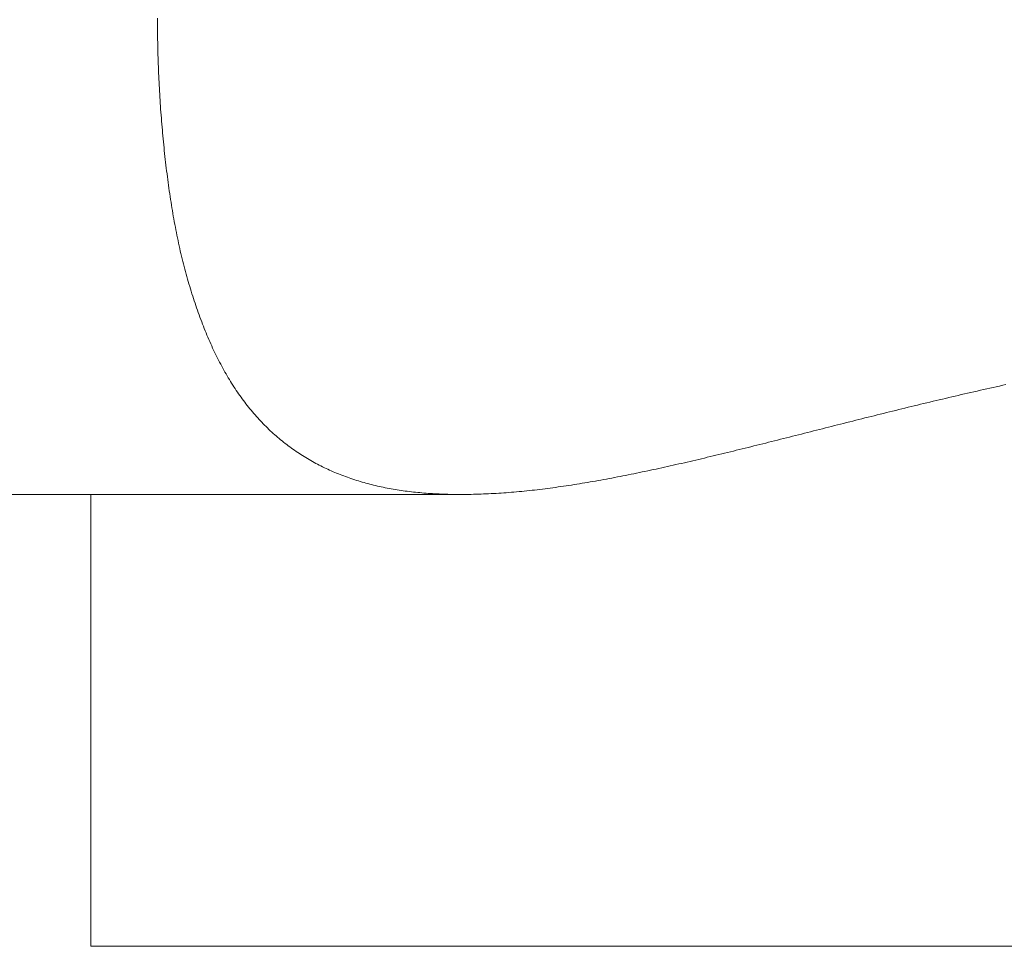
# Model space of a CAD drawing. Header units: millimetres. Extents: x 178516 to 426772, y -178579 to -115871.
# Tile 10 of 256: x 220348 to 220385, y -134130 to -134095. Entities that reach past the tile are written whole.
import ezdxf

# ---------------------------------------------------------------- set-up
doc = ezdxf.new("R2010")
doc.units = ezdxf.units.MM
doc.header["$MEASUREMENT"] = 0
doc.layers.get('0').update_dxf_attribs({"color": 252, "lineweight": 5})
doc.layers.add('P-SANR-FIXT_Nr_pióra__47', color=252, linetype='Continuous', lineweight=5)

# ---------------------------------------------------------------- blocks, each defined once
blk = doc.blocks.new('podkład 20251118')
at = {"layer": 'P-SANR-FIXT_Nr_pióra__47', "color": 252, "linetype": 'Continuous', "lineweight": 5}
for p, q in [((220353.198, -134095.238), (220353.198, -134095.354)), ((220353.198, -134095.238), (220353.198, -134095.354)), ((220353.198, -134095.354), (220353.199, -134095.47)), ((220353.198, -134095.354), (220353.199, -134095.47)), ((220353.199, -134095.47), (220353.199, -134095.585)), ((220353.199, -134095.47), (220353.199, -134095.585)), ((220353.199, -134095.585), (220353.2, -134095.701)), ((220353.199, -134095.585), (220353.2, -134095.701)), ((220353.2, -134095.701), (220353.201, -134095.816)), ((220353.2, -134095.701), (220353.201, -134095.816)), ((220353.201, -134095.816), (220353.203, -134095.932)), ((220353.201, -134095.816), (220353.203, -134095.932)), ((220353.203, -134095.932), (220353.204, -134096.047)), ((220353.203, -134095.932), (220353.204, -134096.047)), ((220353.204, -134096.047), (220353.206, -134096.163)), ((220353.204, -134096.047), (220353.206, -134096.163)), ((220353.206, -134096.163), (220353.208, -134096.278)), ((220353.206, -134096.163), (220353.208, -134096.278)), ((220353.208, -134096.278), (220353.211, -134096.393)), ((220353.208, -134096.278), (220353.211, -134096.393)), ((220353.211, -134096.393), (220353.214, -134096.509)), ((220353.211, -134096.393), (220353.214, -134096.509)), ((220353.214, -134096.509), (220353.217, -134096.624)), ((220353.214, -134096.509), (220353.217, -134096.624)), ((220353.217, -134096.624), (220353.22, -134096.739)), ((220353.217, -134096.624), (220353.22, -134096.739)), ((220353.22, -134096.739), (220353.224, -134096.854)), ((220353.22, -134096.739), (220353.224, -134096.854)), ((220353.224, -134096.854), (220353.228, -134096.969)), ((220353.224, -134096.854), (220353.228, -134096.969)), ((220353.228, -134096.969), (220353.232, -134097.084)), ((220353.228, -134096.969), (220353.232, -134097.084)), ((220353.232, -134097.084), (220353.236, -134097.199)), ((220353.232, -134097.084), (220353.236, -134097.199)), ((220353.236, -134097.199), (220353.241, -134097.314)), ((220353.236, -134097.199), (220353.241, -134097.314)), ((220353.241, -134097.314), (220353.246, -134097.428)), ((220353.241, -134097.314), (220353.246, -134097.428)), ((220353.246, -134097.428), (220353.252, -134097.543)), ((220353.246, -134097.428), (220353.252, -134097.543)), ((220353.252, -134097.543), (220353.257, -134097.657)), ((220353.252, -134097.543), (220353.257, -134097.657)), ((220353.257, -134097.657), (220353.263, -134097.771)), ((220353.257, -134097.657), (220353.263, -134097.771)), ((220353.263, -134097.771), (220353.269, -134097.886)), ((220353.263, -134097.771), (220353.269, -134097.886)), ((220353.269, -134097.886), (220353.275, -134098)), ((220353.269, -134097.886), (220353.275, -134098)), ((220353.275, -134098), (220353.282, -134098.114)), ((220353.275, -134098), (220353.282, -134098.114)), ((220353.282, -134098.114), (220353.289, -134098.227)), ((220353.282, -134098.114), (220353.289, -134098.227)), ((220353.289, -134098.227), (220353.296, -134098.341)), ((220353.289, -134098.227), (220353.296, -134098.341)), ((220353.296, -134098.341), (220353.304, -134098.455)), ((220353.296, -134098.341), (220353.304, -134098.455)), ((220353.304, -134098.455), (220353.311, -134098.568)), ((220353.304, -134098.455), (220353.311, -134098.568)), ((220353.311, -134098.568), (220353.319, -134098.681)), ((220353.311, -134098.568), (220353.319, -134098.681)), ((220353.319, -134098.681), (220353.328, -134098.795)), ((220353.319, -134098.681), (220353.328, -134098.795)), ((220353.328, -134098.795), (220353.336, -134098.907)), ((220353.328, -134098.795), (220353.336, -134098.907)), ((220353.336, -134098.907), (220353.345, -134099.02)), ((220353.336, -134098.907), (220353.345, -134099.02)), ((220353.345, -134099.02), (220353.354, -134099.133)), ((220353.345, -134099.02), (220353.354, -134099.133)), ((220353.354, -134099.133), (220353.363, -134099.245)), ((220353.354, -134099.133), (220353.363, -134099.245)), ((220353.363, -134099.245), (220353.373, -134099.358)), ((220353.363, -134099.245), (220353.373, -134099.358)), ((220353.373, -134099.358), (220353.383, -134099.47)), ((220353.373, -134099.358), (220353.383, -134099.47)), ((220353.383, -134099.47), (220353.393, -134099.582)), ((220353.383, -134099.47), (220353.393, -134099.582)), ((220353.393, -134099.582), (220353.403, -134099.694)), ((220353.393, -134099.582), (220353.403, -134099.694)), ((220353.403, -134099.694), (220353.413, -134099.805)), ((220353.403, -134099.694), (220353.413, -134099.805)), ((220353.413, -134099.805), (220353.424, -134099.917)), ((220353.413, -134099.805), (220353.424, -134099.917)), ((220353.424, -134099.917), (220353.435, -134100.028)), ((220353.424, -134099.917), (220353.435, -134100.028)), ((220353.435, -134100.028), (220353.447, -134100.139)), ((220353.435, -134100.028), (220353.447, -134100.139)), ((220353.447, -134100.139), (220353.458, -134100.249)), ((220353.447, -134100.139), (220353.458, -134100.249)), ((220353.458, -134100.249), (220353.47, -134100.36)), ((220353.458, -134100.249), (220353.47, -134100.36)), ((220353.47, -134100.36), (220353.482, -134100.47)), ((220353.47, -134100.36), (220353.482, -134100.47)), ((220353.482, -134100.47), (220353.494, -134100.581)), ((220353.482, -134100.47), (220353.494, -134100.581)), ((220353.494, -134100.581), (220353.507, -134100.69)), ((220353.494, -134100.581), (220353.507, -134100.69)), ((220353.507, -134100.69), (220353.52, -134100.8)), ((220353.507, -134100.69), (220353.52, -134100.8)), ((220353.52, -134100.8), (220353.533, -134100.909)), ((220353.52, -134100.8), (220353.533, -134100.909)), ((220353.533, -134100.909), (220353.546, -134101.019)), ((220353.533, -134100.909), (220353.546, -134101.019)), ((220353.546, -134101.019), (220353.56, -134101.128)), ((220353.546, -134101.019), (220353.56, -134101.128)), ((220353.56, -134101.128), (220353.574, -134101.236)), ((220353.56, -134101.128), (220353.574, -134101.236)), ((220353.574, -134101.236), (220353.588, -134101.345)), ((220353.574, -134101.236), (220353.588, -134101.345)), ((220353.588, -134101.345), (220353.602, -134101.453)), ((220353.588, -134101.345), (220353.602, -134101.453)), ((220353.602, -134101.453), (220353.617, -134101.56)), ((220353.602, -134101.453), (220353.617, -134101.56)), ((220353.617, -134101.56), (220353.632, -134101.668)), ((220353.617, -134101.56), (220353.632, -134101.668)), ((220353.632, -134101.668), (220353.647, -134101.775)), ((220353.632, -134101.668), (220353.647, -134101.775)), ((220353.647, -134101.775), (220353.663, -134101.882)), ((220353.647, -134101.775), (220353.663, -134101.882)), ((220353.663, -134101.882), (220353.679, -134101.989)), ((220353.663, -134101.882), (220353.679, -134101.989)), ((220353.679, -134101.989), (220353.695, -134102.095)), ((220353.679, -134101.989), (220353.695, -134102.095)), ((220353.695, -134102.095), (220353.711, -134102.201)), ((220353.695, -134102.095), (220353.711, -134102.201)), ((220353.711, -134102.201), (220353.728, -134102.307)), ((220353.711, -134102.201), (220353.728, -134102.307)), ((220353.728, -134102.307), (220353.745, -134102.412)), ((220353.728, -134102.307), (220353.745, -134102.412)), ((220353.745, -134102.412), (220353.762, -134102.517)), ((220353.745, -134102.412), (220353.762, -134102.517)), ((220353.762, -134102.517), (220353.78, -134102.622)), ((220353.762, -134102.517), (220353.78, -134102.622)), ((220353.78, -134102.622), (220353.798, -134102.726)), ((220353.78, -134102.622), (220353.798, -134102.726)), ((220353.798, -134102.726), (220353.817, -134102.83)), ((220353.798, -134102.726), (220353.817, -134102.83)), ((220353.817, -134102.83), (220353.835, -134102.933)), ((220353.817, -134102.83), (220353.835, -134102.933)), ((220353.835, -134102.933), (220353.854, -134103.037)), ((220353.835, -134102.933), (220353.854, -134103.037)), ((220353.854, -134103.037), (220353.874, -134103.139)), ((220353.854, -134103.037), (220353.874, -134103.139)), ((220353.874, -134103.139), (220353.893, -134103.242)), ((220353.874, -134103.139), (220353.893, -134103.242)), ((220353.893, -134103.242), (220353.913, -134103.344)), ((220353.893, -134103.242), (220353.913, -134103.344)), ((220353.913, -134103.344), (220353.934, -134103.445)), ((220353.913, -134103.344), (220353.934, -134103.445)), ((220353.934, -134103.445), (220353.954, -134103.547)), ((220353.934, -134103.445), (220353.954, -134103.547)), ((220353.954, -134103.547), (220353.975, -134103.647)), ((220353.954, -134103.547), (220353.975, -134103.647)), ((220353.975, -134103.647), (220353.997, -134103.748)), ((220353.975, -134103.647), (220353.997, -134103.748)), ((220353.997, -134103.748), (220354.019, -134103.848)), ((220353.997, -134103.748), (220354.019, -134103.848)), ((220354.019, -134103.848), (220354.041, -134103.947)), ((220354.019, -134103.848), (220354.041, -134103.947)), ((220354.041, -134103.947), (220354.063, -134104.046)), ((220354.041, -134103.947), (220354.063, -134104.046)), ((220354.063, -134104.046), (220354.086, -134104.145)), ((220354.063, -134104.046), (220354.086, -134104.145)), ((220354.086, -134104.145), (220354.109, -134104.243)), ((220354.086, -134104.145), (220354.109, -134104.243)), ((220354.109, -134104.243), (220354.133, -134104.341)), ((220354.109, -134104.243), (220354.133, -134104.341)), ((220354.133, -134104.341), (220354.157, -134104.438)), ((220354.133, -134104.341), (220354.157, -134104.438)), ((220354.157, -134104.438), (220354.181, -134104.535)), ((220354.157, -134104.438), (220354.181, -134104.535)), ((220354.181, -134104.535), (220354.206, -134104.631)), ((220354.181, -134104.535), (220354.206, -134104.631)), ((220354.206, -134104.631), (220354.231, -134104.727)), ((220354.206, -134104.631), (220354.231, -134104.727)), ((220354.231, -134104.727), (220354.256, -134104.822)), ((220354.231, -134104.727), (220354.256, -134104.822)), ((220354.256, -134104.822), (220354.282, -134104.917)), ((220354.256, -134104.822), (220354.282, -134104.917)), ((220354.282, -134104.917), (220354.308, -134105.012)), ((220354.282, -134104.917), (220354.308, -134105.012)), ((220354.308, -134105.012), (220354.335, -134105.106)), ((220354.308, -134105.012), (220354.335, -134105.106)), ((220354.335, -134105.106), (220354.362, -134105.199)), ((220354.335, -134105.106), (220354.362, -134105.199)), ((220354.362, -134105.199), (220354.389, -134105.292)), ((220354.362, -134105.199), (220354.389, -134105.292)), ((220354.389, -134105.292), (220354.417, -134105.385)), ((220354.389, -134105.292), (220354.417, -134105.385)), ((220354.417, -134105.385), (220354.445, -134105.477)), ((220354.417, -134105.385), (220354.445, -134105.477)), ((220354.445, -134105.477), (220354.473, -134105.569)), ((220354.445, -134105.477), (220354.473, -134105.569)), ((220354.473, -134105.569), (220354.501, -134105.66)), ((220354.473, -134105.569), (220354.501, -134105.66)), ((220354.501, -134105.66), (220354.53, -134105.751)), ((220354.501, -134105.66), (220354.53, -134105.751)), ((220354.53, -134105.751), (220354.56, -134105.842)), ((220354.53, -134105.751), (220354.56, -134105.842)), ((220354.56, -134105.842), (220354.589, -134105.932)), ((220354.56, -134105.842), (220354.589, -134105.932)), ((220354.589, -134105.932), (220354.619, -134106.021)), ((220354.589, -134105.932), (220354.619, -134106.021)), ((220354.619, -134106.021), (220354.649, -134106.111)), ((220354.619, -134106.021), (220354.649, -134106.111)), ((220354.649, -134106.111), (220354.68, -134106.199)), ((220354.649, -134106.111), (220354.68, -134106.199)), ((220354.68, -134106.199), (220354.711, -134106.288)), ((220354.68, -134106.199), (220354.711, -134106.288)), ((220354.711, -134106.288), (220354.742, -134106.375)), ((220354.711, -134106.288), (220354.742, -134106.375)), ((220354.742, -134106.375), (220354.773, -134106.463)), ((220354.742, -134106.375), (220354.773, -134106.463)), ((220354.773, -134106.463), (220354.805, -134106.55)), ((220354.773, -134106.463), (220354.805, -134106.55)), ((220354.805, -134106.55), (220354.837, -134106.636)), ((220354.805, -134106.55), (220354.837, -134106.636)), ((220354.837, -134106.636), (220354.87, -134106.722)), ((220354.837, -134106.636), (220354.87, -134106.722)), ((220354.87, -134106.722), (220354.902, -134106.808)), ((220354.87, -134106.722), (220354.902, -134106.808)), ((220354.902, -134106.808), (220354.936, -134106.893)), ((220354.902, -134106.808), (220354.936, -134106.893)), ((220354.936, -134106.893), (220354.969, -134106.977)), ((220354.936, -134106.893), (220354.969, -134106.977)), ((220354.969, -134106.977), (220355.003, -134107.061)), ((220354.969, -134106.977), (220355.003, -134107.061)), ((220355.003, -134107.061), (220355.037, -134107.145)), ((220355.003, -134107.061), (220355.037, -134107.145)), ((220355.037, -134107.145), (220355.071, -134107.228)), ((220355.037, -134107.145), (220355.071, -134107.228)), ((220355.071, -134107.228), (220355.106, -134107.31)), ((220355.071, -134107.228), (220355.106, -134107.31)), ((220355.106, -134107.31), (220355.141, -134107.392)), ((220355.106, -134107.31), (220355.141, -134107.392)), ((220355.141, -134107.392), (220355.177, -134107.473)), ((220355.141, -134107.392), (220355.177, -134107.473)), ((220355.177, -134107.473), (220355.212, -134107.554)), ((220355.177, -134107.473), (220355.212, -134107.554)), ((220355.212, -134107.554), (220355.249, -134107.634)), ((220355.212, -134107.554), (220355.249, -134107.634)), ((220355.249, -134107.634), (220355.285, -134107.714)), ((220355.249, -134107.634), (220355.285, -134107.714)), ((220355.285, -134107.714), (220355.322, -134107.793)), ((220355.285, -134107.714), (220355.322, -134107.793)), ((220355.322, -134107.793), (220355.359, -134107.871)), ((220355.322, -134107.793), (220355.359, -134107.871)), ((220355.359, -134107.871), (220355.397, -134107.949)), ((220355.359, -134107.871), (220355.397, -134107.949)), ((220355.397, -134107.949), (220355.434, -134108.026)), ((220355.397, -134107.949), (220355.434, -134108.026)), ((220355.434, -134108.026), (220355.473, -134108.103)), ((220355.434, -134108.026), (220355.473, -134108.103)), ((220355.473, -134108.103), (220355.511, -134108.179)), ((220355.473, -134108.103), (220355.511, -134108.179)), ((220355.511, -134108.179), (220355.55, -134108.254)), ((220355.511, -134108.179), (220355.55, -134108.254)), ((220355.55, -134108.254), (220355.589, -134108.329)), ((220355.55, -134108.254), (220355.589, -134108.329)), ((220355.589, -134108.329), (220355.629, -134108.404)), ((220355.589, -134108.329), (220355.629, -134108.404)), ((220355.629, -134108.404), (220355.669, -134108.477)), ((220355.629, -134108.404), (220355.669, -134108.477)), ((220355.669, -134108.477), (220355.709, -134108.551)), ((220355.669, -134108.477), (220355.709, -134108.551)), ((220355.709, -134108.551), (220355.75, -134108.623)), ((220355.709, -134108.551), (220355.75, -134108.623)), ((220355.75, -134108.623), (220355.791, -134108.695)), ((220355.75, -134108.623), (220355.791, -134108.695)), ((220355.791, -134108.695), (220355.832, -134108.766)), ((220355.791, -134108.695), (220355.832, -134108.766)), ((220355.832, -134108.766), (220355.874, -134108.837)), ((220355.832, -134108.766), (220355.874, -134108.837)), ((220355.874, -134108.837), (220355.916, -134108.907)), ((220355.874, -134108.837), (220355.916, -134108.907)), ((220355.916, -134108.907), (220355.959, -134108.977)), ((220355.916, -134108.907), (220355.959, -134108.977)), ((220355.959, -134108.977), (220356.002, -134109.046)), ((220355.959, -134108.977), (220356.002, -134109.046)), ((220356.002, -134109.046), (220356.045, -134109.115)), ((220356.002, -134109.046), (220356.045, -134109.115)), ((220385.158, -134109.125), (220385.28, -134109.098)), ((220385.158, -134109.125), (220385.28, -134109.098)), ((220356.045, -134109.115), (220356.089, -134109.182)), ((220356.045, -134109.115), (220356.089, -134109.182)), ((220356.089, -134109.182), (220356.133, -134109.25)), ((220356.089, -134109.182), (220356.133, -134109.25)), ((220356.133, -134109.25), (220356.177, -134109.316)), ((220356.133, -134109.25), (220356.177, -134109.316)), ((220356.177, -134109.316), (220356.222, -134109.382)), ((220356.177, -134109.316), (220356.222, -134109.382)), ((220356.222, -134109.382), (220356.267, -134109.448)), ((220356.222, -134109.382), (220356.267, -134109.448)), ((220356.267, -134109.448), (220356.312, -134109.513)), ((220356.267, -134109.448), (220356.312, -134109.513)), ((220383.593, -134109.479), (220383.713, -134109.451)), ((220383.593, -134109.479), (220383.713, -134109.451)), ((220383.713, -134109.451), (220383.833, -134109.424)), ((220383.713, -134109.451), (220383.833, -134109.424)), ((220383.833, -134109.424), (220383.953, -134109.396)), ((220383.833, -134109.424), (220383.953, -134109.396)), ((220383.953, -134109.396), (220384.073, -134109.368)), ((220383.953, -134109.396), (220384.073, -134109.368)), ((220384.073, -134109.368), (220384.193, -134109.341)), ((220384.073, -134109.368), (220384.193, -134109.341)), ((220384.193, -134109.341), (220384.313, -134109.314)), ((220384.193, -134109.341), (220384.313, -134109.314)), ((220384.313, -134109.314), (220384.433, -134109.287)), ((220384.313, -134109.314), (220384.433, -134109.287)), ((220384.433, -134109.287), (220384.554, -134109.259)), ((220384.433, -134109.287), (220384.554, -134109.259)), ((220384.554, -134109.259), (220384.674, -134109.232)), ((220384.554, -134109.259), (220384.674, -134109.232)), ((220384.674, -134109.232), (220384.795, -134109.205)), ((220384.674, -134109.232), (220384.795, -134109.205)), ((220384.795, -134109.205), (220384.916, -134109.178)), ((220384.795, -134109.205), (220384.916, -134109.178)), ((220384.916, -134109.178), (220385.037, -134109.152)), ((220384.916, -134109.178), (220385.037, -134109.152)), ((220385.037, -134109.152), (220385.158, -134109.125)), ((220385.037, -134109.152), (220385.158, -134109.125)), ((220356.312, -134109.513), (220356.358, -134109.577)), ((220356.312, -134109.513), (220356.358, -134109.577)), ((220356.358, -134109.577), (220356.404, -134109.641)), ((220356.358, -134109.577), (220356.404, -134109.641)), ((220356.404, -134109.641), (220356.451, -134109.704)), ((220356.404, -134109.641), (220356.451, -134109.704)), ((220356.451, -134109.704), (220356.498, -134109.766)), ((220356.451, -134109.704), (220356.498, -134109.766)), ((220356.498, -134109.766), (220356.545, -134109.828)), ((220356.498, -134109.766), (220356.545, -134109.828)), ((220356.545, -134109.828), (220356.593, -134109.89)), ((220356.545, -134109.828), (220356.593, -134109.89)), ((220381.933, -134109.873), (220382.051, -134109.844)), ((220381.933, -134109.873), (220382.051, -134109.844)), ((220382.051, -134109.844), (220382.169, -134109.816)), ((220382.051, -134109.844), (220382.169, -134109.816)), ((220382.169, -134109.816), (220382.287, -134109.787)), ((220382.169, -134109.816), (220382.287, -134109.787)), ((220382.287, -134109.787), (220382.405, -134109.759)), ((220382.287, -134109.787), (220382.405, -134109.759)), ((220382.405, -134109.759), (220382.523, -134109.731)), ((220382.405, -134109.759), (220382.523, -134109.731)), ((220382.523, -134109.731), (220382.641, -134109.703)), ((220382.523, -134109.731), (220382.641, -134109.703)), ((220382.641, -134109.703), (220382.76, -134109.674)), ((220382.641, -134109.703), (220382.76, -134109.674)), ((220382.76, -134109.674), (220382.879, -134109.646)), ((220382.76, -134109.674), (220382.879, -134109.646)), ((220382.879, -134109.646), (220382.998, -134109.618)), ((220382.879, -134109.646), (220382.998, -134109.618)), ((220382.998, -134109.618), (220383.116, -134109.59)), ((220382.998, -134109.618), (220383.116, -134109.59)), ((220383.116, -134109.59), (220383.236, -134109.562)), ((220383.116, -134109.59), (220383.236, -134109.562)), ((220383.236, -134109.562), (220383.355, -134109.534)), ((220383.236, -134109.562), (220383.355, -134109.534)), ((220383.355, -134109.534), (220383.474, -134109.507)), ((220383.355, -134109.534), (220383.474, -134109.507)), ((220383.474, -134109.507), (220383.593, -134109.479)), ((220383.474, -134109.507), (220383.593, -134109.479)), ((220356.593, -134109.89), (220356.641, -134109.95)), ((220356.593, -134109.89), (220356.641, -134109.95)), ((220356.641, -134109.95), (220356.69, -134110.011)), ((220356.641, -134109.95), (220356.69, -134110.011)), ((220356.69, -134110.011), (220356.739, -134110.07)), ((220356.69, -134110.011), (220356.739, -134110.07)), ((220356.739, -134110.07), (220356.788, -134110.129)), ((220356.739, -134110.07), (220356.788, -134110.129)), ((220356.788, -134110.129), (220356.838, -134110.188)), ((220356.788, -134110.129), (220356.838, -134110.188)), ((220356.838, -134110.188), (220356.888, -134110.245)), ((220356.838, -134110.188), (220356.888, -134110.245)), ((220380.413, -134110.246), (220380.529, -134110.217)), ((220380.413, -134110.246), (220380.529, -134110.217)), ((220380.529, -134110.217), (220380.645, -134110.188)), ((220380.529, -134110.217), (220380.645, -134110.188)), ((220380.645, -134110.188), (220380.762, -134110.159)), ((220380.645, -134110.188), (220380.762, -134110.159)), ((220380.762, -134110.159), (220380.878, -134110.13)), ((220380.762, -134110.159), (220380.878, -134110.13)), ((220380.878, -134110.13), (220380.995, -134110.102)), ((220380.878, -134110.13), (220380.995, -134110.102)), ((220380.995, -134110.102), (220381.112, -134110.073)), ((220380.995, -134110.102), (220381.112, -134110.073)), ((220381.112, -134110.073), (220381.229, -134110.044)), ((220381.112, -134110.073), (220381.229, -134110.044)), ((220381.229, -134110.044), (220381.346, -134110.016)), ((220381.229, -134110.044), (220381.346, -134110.016)), ((220381.346, -134110.016), (220381.463, -134109.987)), ((220381.346, -134110.016), (220381.463, -134109.987)), ((220381.463, -134109.987), (220381.58, -134109.958)), ((220381.463, -134109.987), (220381.58, -134109.958)), ((220381.58, -134109.958), (220381.698, -134109.93)), ((220381.58, -134109.958), (220381.698, -134109.93)), ((220381.698, -134109.93), (220381.815, -134109.901)), ((220381.698, -134109.93), (220381.815, -134109.901)), ((220381.815, -134109.901), (220381.933, -134109.873)), ((220381.815, -134109.901), (220381.933, -134109.873)), ((220356.888, -134110.245), (220356.939, -134110.303)), ((220356.888, -134110.245), (220356.939, -134110.303)), ((220356.939, -134110.303), (220356.99, -134110.359)), ((220356.939, -134110.303), (220356.99, -134110.359)), ((220356.99, -134110.359), (220357.041, -134110.415)), ((220356.99, -134110.359), (220357.041, -134110.415)), ((220357.041, -134110.415), (220357.093, -134110.471)), ((220357.041, -134110.415), (220357.093, -134110.471)), ((220357.093, -134110.471), (220357.145, -134110.525)), ((220357.093, -134110.471), (220357.145, -134110.525)), ((220357.145, -134110.525), (220357.197, -134110.58)), ((220357.145, -134110.525), (220357.197, -134110.58)), ((220357.197, -134110.58), (220357.25, -134110.633)), ((220357.197, -134110.58), (220357.25, -134110.633)), ((220379.028, -134110.593), (220379.142, -134110.564)), ((220379.028, -134110.593), (220379.142, -134110.564)), ((220379.142, -134110.564), (220379.257, -134110.535)), ((220379.142, -134110.564), (220379.257, -134110.535)), ((220379.257, -134110.535), (220379.372, -134110.506)), ((220379.257, -134110.535), (220379.372, -134110.506)), ((220379.372, -134110.506), (220379.487, -134110.477)), ((220379.372, -134110.506), (220379.487, -134110.477)), ((220379.487, -134110.477), (220379.603, -134110.448)), ((220379.487, -134110.477), (220379.603, -134110.448)), ((220379.603, -134110.448), (220379.718, -134110.419)), ((220379.603, -134110.448), (220379.718, -134110.419)), ((220379.718, -134110.419), (220379.834, -134110.39)), ((220379.718, -134110.419), (220379.834, -134110.39)), ((220379.834, -134110.39), (220379.949, -134110.361)), ((220379.834, -134110.39), (220379.949, -134110.361)), ((220379.949, -134110.361), (220380.065, -134110.332)), ((220379.949, -134110.361), (220380.065, -134110.332)), ((220380.065, -134110.332), (220380.181, -134110.304)), ((220380.065, -134110.332), (220380.181, -134110.304)), ((220380.181, -134110.304), (220380.297, -134110.275)), ((220380.181, -134110.304), (220380.297, -134110.275)), ((220380.297, -134110.275), (220380.413, -134110.246)), ((220380.297, -134110.275), (220380.413, -134110.246)), ((220357.25, -134110.633), (220357.303, -134110.686)), ((220357.25, -134110.633), (220357.303, -134110.686)), ((220357.303, -134110.686), (220357.357, -134110.739)), ((220357.303, -134110.686), (220357.357, -134110.739)), ((220357.357, -134110.739), (220357.411, -134110.791)), ((220357.357, -134110.739), (220357.411, -134110.791)), ((220357.411, -134110.791), (220357.465, -134110.842)), ((220357.411, -134110.791), (220357.465, -134110.842)), ((220357.465, -134110.842), (220357.52, -134110.893)), ((220357.465, -134110.842), (220357.52, -134110.893)), ((220357.52, -134110.893), (220357.575, -134110.943)), ((220357.52, -134110.893), (220357.575, -134110.943)), ((220357.575, -134110.943), (220357.63, -134110.992)), ((220357.575, -134110.943), (220357.63, -134110.992)), ((220377.546, -134110.967), (220377.659, -134110.939)), ((220377.546, -134110.967), (220377.659, -134110.939)), ((220377.659, -134110.939), (220377.773, -134110.91)), ((220377.659, -134110.939), (220377.773, -134110.91)), ((220377.773, -134110.91), (220377.886, -134110.881)), ((220377.773, -134110.91), (220377.886, -134110.881)), ((220377.886, -134110.881), (220378, -134110.852)), ((220377.886, -134110.881), (220378, -134110.852)), ((220378, -134110.852), (220378.114, -134110.824)), ((220378, -134110.852), (220378.114, -134110.824)), ((220378.114, -134110.824), (220378.228, -134110.795)), ((220378.114, -134110.824), (220378.228, -134110.795)), ((220378.228, -134110.795), (220378.342, -134110.766)), ((220378.228, -134110.795), (220378.342, -134110.766)), ((220378.342, -134110.766), (220378.456, -134110.737)), ((220378.342, -134110.766), (220378.456, -134110.737)), ((220378.456, -134110.737), (220378.57, -134110.708)), ((220378.456, -134110.737), (220378.57, -134110.708)), ((220378.57, -134110.708), (220378.684, -134110.679)), ((220378.57, -134110.708), (220378.684, -134110.679)), ((220378.684, -134110.679), (220378.799, -134110.651)), ((220378.684, -134110.679), (220378.799, -134110.651)), ((220378.799, -134110.651), (220378.913, -134110.622)), ((220378.799, -134110.651), (220378.913, -134110.622)), ((220378.913, -134110.622), (220379.028, -134110.593)), ((220378.913, -134110.622), (220379.028, -134110.593)), ((220357.63, -134110.992), (220357.686, -134111.041)), ((220357.63, -134110.992), (220357.686, -134111.041)), ((220357.686, -134111.041), (220357.742, -134111.09)), ((220357.686, -134111.041), (220357.742, -134111.09)), ((220357.742, -134111.09), (220357.799, -134111.137)), ((220357.742, -134111.09), (220357.799, -134111.137)), ((220357.799, -134111.137), (220357.856, -134111.185)), ((220357.799, -134111.137), (220357.856, -134111.185)), ((220357.856, -134111.185), (220357.913, -134111.231)), ((220357.856, -134111.185), (220357.913, -134111.231)), ((220357.913, -134111.231), (220357.97, -134111.277)), ((220357.913, -134111.231), (220357.97, -134111.277)), ((220357.97, -134111.277), (220358.028, -134111.323)), ((220357.97, -134111.277), (220358.028, -134111.323)), ((220358.028, -134111.323), (220358.086, -134111.368)), ((220358.028, -134111.323), (220358.086, -134111.368)), ((220376.085, -134111.336), (220376.196, -134111.308)), ((220376.085, -134111.336), (220376.196, -134111.308)), ((220376.196, -134111.308), (220376.308, -134111.28)), ((220376.196, -134111.308), (220376.308, -134111.28)), ((220376.308, -134111.28), (220376.42, -134111.252)), ((220376.308, -134111.28), (220376.42, -134111.252)), ((220376.42, -134111.252), (220376.532, -134111.223)), ((220376.42, -134111.252), (220376.532, -134111.223)), ((220376.532, -134111.223), (220376.644, -134111.195)), ((220376.532, -134111.223), (220376.644, -134111.195)), ((220376.644, -134111.195), (220376.757, -134111.167)), ((220376.644, -134111.195), (220376.757, -134111.167)), ((220376.757, -134111.167), (220376.869, -134111.139)), ((220376.757, -134111.167), (220376.869, -134111.139)), ((220376.869, -134111.139), (220376.982, -134111.11)), ((220376.869, -134111.139), (220376.982, -134111.11)), ((220376.982, -134111.11), (220377.094, -134111.082)), ((220376.982, -134111.11), (220377.094, -134111.082)), ((220377.094, -134111.082), (220377.207, -134111.053)), ((220377.094, -134111.082), (220377.207, -134111.053)), ((220377.207, -134111.053), (220377.32, -134111.025)), ((220377.207, -134111.053), (220377.32, -134111.025)), ((220377.32, -134111.025), (220377.433, -134110.996)), ((220377.32, -134111.025), (220377.433, -134110.996)), ((220377.433, -134110.996), (220377.546, -134110.967)), ((220377.433, -134110.996), (220377.546, -134110.967)), ((220358.086, -134111.368), (220358.145, -134111.412)), ((220358.086, -134111.368), (220358.145, -134111.412)), ((220358.145, -134111.412), (220358.204, -134111.456)), ((220358.145, -134111.412), (220358.204, -134111.456)), ((220358.204, -134111.456), (220358.263, -134111.499)), ((220358.204, -134111.456), (220358.263, -134111.499)), ((220358.263, -134111.499), (220358.322, -134111.541)), ((220358.263, -134111.499), (220358.322, -134111.541)), ((220358.322, -134111.541), (220358.382, -134111.583)), ((220358.322, -134111.541), (220358.382, -134111.583)), ((220358.382, -134111.583), (220358.442, -134111.625)), ((220358.382, -134111.583), (220358.442, -134111.625)), ((220358.442, -134111.625), (220358.502, -134111.665)), ((220358.442, -134111.625), (220358.502, -134111.665)), ((220358.502, -134111.665), (220358.563, -134111.706)), ((220358.502, -134111.665), (220358.563, -134111.706)), ((220358.563, -134111.706), (220358.624, -134111.745)), ((220358.563, -134111.706), (220358.624, -134111.745)), ((220374.536, -134111.718), (220374.645, -134111.691)), ((220374.536, -134111.718), (220374.645, -134111.691)), ((220374.645, -134111.691), (220374.755, -134111.665)), ((220374.645, -134111.691), (220374.755, -134111.665)), ((220374.755, -134111.665), (220374.865, -134111.638)), ((220374.755, -134111.665), (220374.865, -134111.638)), ((220374.865, -134111.638), (220374.976, -134111.611)), ((220374.865, -134111.638), (220374.976, -134111.611)), ((220374.976, -134111.611), (220375.086, -134111.584)), ((220374.976, -134111.611), (220375.086, -134111.584)), ((220375.086, -134111.584), (220375.196, -134111.557)), ((220375.086, -134111.584), (220375.196, -134111.557)), ((220375.196, -134111.557), (220375.307, -134111.529)), ((220375.196, -134111.557), (220375.307, -134111.529)), ((220375.307, -134111.529), (220375.418, -134111.502)), ((220375.307, -134111.529), (220375.418, -134111.502)), ((220375.418, -134111.502), (220375.528, -134111.474)), ((220375.418, -134111.502), (220375.528, -134111.474)), ((220375.528, -134111.474), (220375.639, -134111.447)), ((220375.528, -134111.474), (220375.639, -134111.447)), ((220375.639, -134111.447), (220375.751, -134111.419)), ((220375.639, -134111.447), (220375.751, -134111.419)), ((220375.751, -134111.419), (220375.862, -134111.391)), ((220375.751, -134111.419), (220375.862, -134111.391)), ((220375.862, -134111.391), (220375.973, -134111.364)), ((220375.862, -134111.391), (220375.973, -134111.364)), ((220375.973, -134111.364), (220376.085, -134111.336)), ((220375.973, -134111.364), (220376.085, -134111.336)), ((220358.624, -134111.745), (220358.685, -134111.784)), ((220358.624, -134111.745), (220358.685, -134111.784)), ((220358.685, -134111.784), (220358.747, -134111.823)), ((220358.685, -134111.784), (220358.747, -134111.823)), ((220358.747, -134111.823), (220358.809, -134111.861)), ((220358.747, -134111.823), (220358.809, -134111.861)), ((220358.809, -134111.861), (220358.871, -134111.898)), ((220358.809, -134111.861), (220358.871, -134111.898)), ((220358.871, -134111.898), (220358.933, -134111.935)), ((220358.871, -134111.898), (220358.933, -134111.935)), ((220358.933, -134111.935), (220358.996, -134111.971)), ((220358.933, -134111.935), (220358.996, -134111.971)), ((220358.996, -134111.971), (220359.059, -134112.007)), ((220358.996, -134111.971), (220359.059, -134112.007)), ((220359.059, -134112.007), (220359.123, -134112.042)), ((220359.059, -134112.007), (220359.123, -134112.042)), ((220359.123, -134112.042), (220359.186, -134112.077)), ((220359.123, -134112.042), (220359.186, -134112.077)), ((220359.186, -134112.077), (220359.25, -134112.111)), ((220359.186, -134112.077), (220359.25, -134112.111)), ((220372.908, -134112.101), (220373.015, -134112.077)), ((220372.908, -134112.101), (220373.015, -134112.077)), ((220373.015, -134112.077), (220373.123, -134112.052)), ((220373.015, -134112.077), (220373.123, -134112.052)), ((220373.123, -134112.052), (220373.231, -134112.027)), ((220373.123, -134112.052), (220373.231, -134112.027)), ((220373.231, -134112.027), (220373.338, -134112.002)), ((220373.231, -134112.027), (220373.338, -134112.002)), ((220373.338, -134112.002), (220373.447, -134111.977)), ((220373.338, -134112.002), (220373.447, -134111.977)), ((220373.447, -134111.977), (220373.555, -134111.952)), ((220373.447, -134111.977), (220373.555, -134111.952)), ((220373.555, -134111.952), (220373.663, -134111.926)), ((220373.555, -134111.952), (220373.663, -134111.926)), ((220373.663, -134111.926), (220373.772, -134111.901)), ((220373.663, -134111.926), (220373.772, -134111.901)), ((220373.772, -134111.901), (220373.88, -134111.875)), ((220373.772, -134111.901), (220373.88, -134111.875)), ((220373.88, -134111.875), (220373.989, -134111.849)), ((220373.88, -134111.875), (220373.989, -134111.849)), ((220373.989, -134111.849), (220374.098, -134111.823)), ((220373.989, -134111.849), (220374.098, -134111.823)), ((220374.098, -134111.823), (220374.207, -134111.797)), ((220374.098, -134111.823), (220374.207, -134111.797)), ((220374.207, -134111.797), (220374.317, -134111.771)), ((220374.207, -134111.797), (220374.317, -134111.771)), ((220374.317, -134111.771), (220374.426, -134111.744)), ((220374.317, -134111.771), (220374.426, -134111.744)), ((220374.426, -134111.744), (220374.536, -134111.718)), ((220374.426, -134111.744), (220374.536, -134111.718)), ((220359.25, -134112.111), (220359.314, -134112.144)), ((220359.25, -134112.111), (220359.314, -134112.144)), ((220359.314, -134112.144), (220359.378, -134112.177)), ((220359.314, -134112.144), (220359.378, -134112.177)), ((220359.378, -134112.177), (220359.443, -134112.209)), ((220359.378, -134112.177), (220359.443, -134112.209)), ((220359.443, -134112.209), (220359.508, -134112.241)), ((220359.443, -134112.209), (220359.508, -134112.241)), ((220359.508, -134112.241), (220359.573, -134112.272)), ((220359.508, -134112.241), (220359.573, -134112.272)), ((220359.573, -134112.272), (220359.639, -134112.303)), ((220359.573, -134112.272), (220359.639, -134112.303)), ((220359.639, -134112.303), (220359.705, -134112.333)), ((220359.639, -134112.303), (220359.705, -134112.333)), ((220359.705, -134112.333), (220359.771, -134112.363)), ((220359.705, -134112.333), (220359.771, -134112.363)), ((220359.771, -134112.363), (220359.837, -134112.392)), ((220359.771, -134112.363), (220359.837, -134112.392)), ((220359.837, -134112.392), (220359.904, -134112.42)), ((220359.837, -134112.392), (220359.904, -134112.42)), ((220359.904, -134112.42), (220359.971, -134112.448)), ((220359.904, -134112.42), (220359.971, -134112.448)), ((220359.971, -134112.448), (220360.038, -134112.476)), ((220359.971, -134112.448), (220360.038, -134112.476)), ((220371.211, -134112.469), (220371.316, -134112.447)), ((220371.211, -134112.469), (220371.316, -134112.447)), ((220371.316, -134112.447), (220371.421, -134112.426)), ((220371.316, -134112.447), (220371.421, -134112.426)), ((220371.421, -134112.426), (220371.526, -134112.404)), ((220371.421, -134112.426), (220371.526, -134112.404)), ((220371.526, -134112.404), (220371.631, -134112.382)), ((220371.526, -134112.404), (220371.631, -134112.382)), ((220371.631, -134112.382), (220371.737, -134112.359)), ((220371.631, -134112.382), (220371.737, -134112.359)), ((220371.737, -134112.359), (220371.842, -134112.337)), ((220371.737, -134112.359), (220371.842, -134112.337)), ((220371.842, -134112.337), (220371.948, -134112.314)), ((220371.842, -134112.337), (220371.948, -134112.314)), ((220371.948, -134112.314), (220372.054, -134112.291)), ((220371.948, -134112.314), (220372.054, -134112.291)), ((220372.054, -134112.291), (220372.16, -134112.268)), ((220372.054, -134112.291), (220372.16, -134112.268)), ((220372.16, -134112.268), (220372.266, -134112.245)), ((220372.16, -134112.268), (220372.266, -134112.245)), ((220372.266, -134112.245), (220372.373, -134112.221)), ((220372.266, -134112.245), (220372.373, -134112.221)), ((220372.373, -134112.221), (220372.48, -134112.198)), ((220372.373, -134112.221), (220372.48, -134112.198)), ((220372.48, -134112.198), (220372.586, -134112.174)), ((220372.48, -134112.198), (220372.586, -134112.174)), ((220372.586, -134112.174), (220372.693, -134112.15)), ((220372.586, -134112.174), (220372.693, -134112.15)), ((220372.693, -134112.15), (220372.8, -134112.126)), ((220372.693, -134112.15), (220372.8, -134112.126)), ((220372.8, -134112.126), (220372.908, -134112.101)), ((220372.8, -134112.126), (220372.908, -134112.101)), ((220360.038, -134112.476), (220360.105, -134112.503)), ((220360.038, -134112.476), (220360.105, -134112.503)), ((220360.105, -134112.503), (220360.173, -134112.529)), ((220360.105, -134112.503), (220360.173, -134112.529)), ((220360.173, -134112.529), (220360.241, -134112.555)), ((220360.173, -134112.529), (220360.241, -134112.555)), ((220360.241, -134112.555), (220360.309, -134112.58)), ((220360.241, -134112.555), (220360.309, -134112.58)), ((220360.309, -134112.58), (220360.378, -134112.605)), ((220360.309, -134112.58), (220360.378, -134112.605)), ((220360.378, -134112.605), (220360.447, -134112.629)), ((220360.378, -134112.605), (220360.447, -134112.629)), ((220360.447, -134112.629), (220360.516, -134112.653)), ((220360.447, -134112.629), (220360.516, -134112.653)), ((220360.516, -134112.653), (220360.585, -134112.677)), ((220360.516, -134112.653), (220360.585, -134112.677)), ((220360.585, -134112.677), (220360.655, -134112.699)), ((220360.585, -134112.677), (220360.655, -134112.699)), ((220360.655, -134112.699), (220360.725, -134112.722)), ((220360.655, -134112.699), (220360.725, -134112.722)), ((220360.725, -134112.722), (220360.795, -134112.743)), ((220360.725, -134112.722), (220360.795, -134112.743)), ((220360.795, -134112.743), (220360.866, -134112.765)), ((220360.795, -134112.743), (220360.866, -134112.765)), ((220360.866, -134112.765), (220360.937, -134112.785)), ((220360.866, -134112.765), (220360.937, -134112.785)), ((220360.937, -134112.785), (220361.008, -134112.806)), ((220360.937, -134112.785), (220361.008, -134112.806)), ((220361.008, -134112.806), (220361.079, -134112.826)), ((220361.008, -134112.806), (220361.079, -134112.826)), ((220369.255, -134112.832), (220369.356, -134112.816)), ((220369.255, -134112.832), (220369.356, -134112.816)), ((220369.356, -134112.816), (220369.458, -134112.798)), ((220369.356, -134112.816), (220369.458, -134112.798)), ((220369.458, -134112.798), (220369.56, -134112.781)), ((220369.458, -134112.798), (220369.56, -134112.781)), ((220369.56, -134112.781), (220369.661, -134112.763)), ((220369.56, -134112.781), (220369.661, -134112.763)), ((220369.661, -134112.763), (220369.764, -134112.745)), ((220369.661, -134112.763), (220369.764, -134112.745)), ((220369.764, -134112.745), (220369.866, -134112.727)), ((220369.764, -134112.745), (220369.866, -134112.727)), ((220369.866, -134112.727), (220369.968, -134112.709)), ((220369.866, -134112.727), (220369.968, -134112.709)), ((220369.968, -134112.709), (220370.071, -134112.69)), ((220369.968, -134112.709), (220370.071, -134112.69)), ((220370.071, -134112.69), (220370.174, -134112.671)), ((220370.071, -134112.69), (220370.174, -134112.671)), ((220370.174, -134112.671), (220370.277, -134112.652)), ((220370.174, -134112.671), (220370.277, -134112.652)), ((220370.277, -134112.652), (220370.38, -134112.633)), ((220370.277, -134112.652), (220370.38, -134112.633)), ((220370.38, -134112.633), (220370.483, -134112.613)), ((220370.38, -134112.633), (220370.483, -134112.613)), ((220370.483, -134112.613), (220370.587, -134112.593)), ((220370.483, -134112.613), (220370.587, -134112.593)), ((220370.587, -134112.593), (220370.69, -134112.573)), ((220370.587, -134112.593), (220370.69, -134112.573)), ((220370.69, -134112.573), (220370.794, -134112.553)), ((220370.69, -134112.573), (220370.794, -134112.553)), ((220370.794, -134112.553), (220370.898, -134112.532)), ((220370.794, -134112.553), (220370.898, -134112.532)), ((220370.898, -134112.532), (220371.002, -134112.511)), ((220370.898, -134112.532), (220371.002, -134112.511)), ((220371.002, -134112.511), (220371.107, -134112.49)), ((220371.002, -134112.511), (220371.107, -134112.49)), ((220371.107, -134112.49), (220371.211, -134112.469)), ((220371.107, -134112.49), (220371.211, -134112.469)), ((220361.079, -134112.826), (220361.151, -134112.845)), ((220361.079, -134112.826), (220361.151, -134112.845)), ((220361.151, -134112.845), (220361.223, -134112.864)), ((220361.151, -134112.845), (220361.223, -134112.864)), ((220361.223, -134112.864), (220361.295, -134112.882)), ((220361.223, -134112.864), (220361.295, -134112.882)), ((220361.295, -134112.882), (220361.368, -134112.9)), ((220361.295, -134112.882), (220361.368, -134112.9)), ((220361.368, -134112.9), (220361.441, -134112.917)), ((220361.368, -134112.9), (220361.441, -134112.917)), ((220361.441, -134112.917), (220361.514, -134112.934)), ((220361.441, -134112.917), (220361.514, -134112.934)), ((220361.514, -134112.934), (220361.587, -134112.951)), ((220361.514, -134112.934), (220361.587, -134112.951)), ((220361.587, -134112.951), (220361.661, -134112.967)), ((220361.587, -134112.951), (220361.661, -134112.967)), ((220361.661, -134112.967), (220361.735, -134112.982)), ((220361.661, -134112.967), (220361.735, -134112.982)), ((220361.735, -134112.982), (220361.809, -134112.997)), ((220361.735, -134112.982), (220361.809, -134112.997)), ((220361.809, -134112.997), (220361.884, -134113.012)), ((220361.809, -134112.997), (220361.884, -134113.012)), ((220361.884, -134113.012), (220361.959, -134113.026)), ((220361.884, -134113.012), (220361.959, -134113.026)), ((220361.959, -134113.026), (220362.034, -134113.04)), ((220361.959, -134113.026), (220362.034, -134113.04)), ((220362.034, -134113.04), (220362.109, -134113.053)), ((220362.034, -134113.04), (220362.109, -134113.053)), ((220362.109, -134113.053), (220362.185, -134113.066)), ((220362.109, -134113.053), (220362.185, -134113.066)), ((220362.185, -134113.066), (220362.261, -134113.078)), ((220362.185, -134113.066), (220362.261, -134113.078)), ((220362.261, -134113.078), (220362.337, -134113.09)), ((220362.261, -134113.078), (220362.337, -134113.09)), ((220362.337, -134113.09), (220362.414, -134113.101)), ((220362.337, -134113.09), (220362.414, -134113.101)), ((220362.414, -134113.101), (220362.491, -134113.112)), ((220362.414, -134113.101), (220362.491, -134113.112)), ((220362.491, -134113.112), (220362.568, -134113.123)), ((220362.491, -134113.112), (220362.568, -134113.123)), ((220362.568, -134113.123), (220362.646, -134113.133)), ((220362.568, -134113.123), (220362.646, -134113.133)), ((220362.646, -134113.133), (220362.723, -134113.143)), ((220362.646, -134113.133), (220362.723, -134113.143)), ((220362.723, -134113.143), (220362.802, -134113.152)), ((220362.723, -134113.143), (220362.802, -134113.152)), ((220362.802, -134113.152), (220362.88, -134113.161)), ((220362.802, -134113.152), (220362.88, -134113.161)), ((220362.88, -134113.161), (220362.959, -134113.169)), ((220362.88, -134113.161), (220362.959, -134113.169)), ((220362.959, -134113.169), (220363.038, -134113.177)), ((220362.959, -134113.169), (220363.038, -134113.177)), ((220363.038, -134113.177), (220363.117, -134113.185)), ((220363.038, -134113.177), (220363.117, -134113.185)), ((220363.117, -134113.185), (220363.196, -134113.192)), ((220363.117, -134113.185), (220363.196, -134113.192)), ((220363.196, -134113.192), (220363.276, -134113.199)), ((220363.196, -134113.192), (220363.276, -134113.199)), ((220366.196, -134113.2), (220366.293, -134113.194)), ((220366.196, -134113.2), (220366.293, -134113.194)), ((220366.293, -134113.194), (220366.389, -134113.187)), ((220366.293, -134113.194), (220366.389, -134113.187)), ((220366.389, -134113.187), (220366.485, -134113.179)), ((220366.389, -134113.187), (220366.485, -134113.179)), ((220366.485, -134113.179), (220366.582, -134113.171)), ((220366.485, -134113.179), (220366.582, -134113.171)), ((220366.582, -134113.171), (220366.679, -134113.163)), ((220366.582, -134113.171), (220366.679, -134113.163)), ((220366.679, -134113.163), (220366.776, -134113.155)), ((220366.679, -134113.163), (220366.776, -134113.155)), ((220366.776, -134113.155), (220366.873, -134113.146)), ((220366.776, -134113.155), (220366.873, -134113.146)), ((220366.873, -134113.146), (220366.97, -134113.136)), ((220366.873, -134113.146), (220366.97, -134113.136)), ((220366.97, -134113.136), (220367.068, -134113.127)), ((220366.97, -134113.136), (220367.068, -134113.127)), ((220367.068, -134113.127), (220367.165, -134113.117)), ((220367.068, -134113.127), (220367.165, -134113.117)), ((220367.165, -134113.117), (220367.263, -134113.106)), ((220367.165, -134113.117), (220367.263, -134113.106)), ((220367.263, -134113.106), (220367.361, -134113.096)), ((220367.263, -134113.106), (220367.361, -134113.096)), ((220367.361, -134113.096), (220367.459, -134113.085)), ((220367.361, -134113.096), (220367.459, -134113.085)), ((220367.459, -134113.085), (220367.558, -134113.073)), ((220367.459, -134113.085), (220367.558, -134113.073)), ((220367.558, -134113.073), (220367.656, -134113.062)), ((220367.558, -134113.073), (220367.656, -134113.062)), ((220367.656, -134113.062), (220367.755, -134113.05)), ((220367.656, -134113.062), (220367.755, -134113.05)), ((220367.755, -134113.05), (220367.854, -134113.037)), ((220367.755, -134113.05), (220367.854, -134113.037)), ((220367.854, -134113.037), (220367.953, -134113.025)), ((220367.854, -134113.037), (220367.953, -134113.025)), ((220367.953, -134113.025), (220368.052, -134113.012)), ((220367.953, -134113.025), (220368.052, -134113.012)), ((220368.052, -134113.012), (220368.151, -134112.999)), ((220368.052, -134113.012), (220368.151, -134112.999)), ((220368.151, -134112.999), (220368.251, -134112.985)), ((220368.151, -134112.999), (220368.251, -134112.985)), ((220368.251, -134112.985), (220368.35, -134112.971)), ((220368.251, -134112.985), (220368.35, -134112.971)), ((220368.35, -134112.971), (220368.45, -134112.957)), ((220368.35, -134112.971), (220368.45, -134112.957)), ((220368.45, -134112.957), (220368.55, -134112.942)), ((220368.45, -134112.957), (220368.55, -134112.942)), ((220368.55, -134112.942), (220368.65, -134112.927)), ((220368.55, -134112.942), (220368.65, -134112.927)), ((220368.65, -134112.927), (220368.751, -134112.912)), ((220368.65, -134112.927), (220368.751, -134112.912)), ((220368.751, -134112.912), (220368.851, -134112.897)), ((220368.751, -134112.912), (220368.851, -134112.897)), ((220368.851, -134112.897), (220368.952, -134112.881)), ((220368.851, -134112.897), (220368.952, -134112.881)), ((220368.952, -134112.881), (220369.053, -134112.865)), ((220368.952, -134112.881), (220369.053, -134112.865)), ((220369.053, -134112.865), (220369.154, -134112.849)), ((220369.053, -134112.865), (220369.154, -134112.849)), ((220369.154, -134112.849), (220369.255, -134112.832)), ((220369.154, -134112.849), (220369.255, -134112.832)), ((219784.68, -134113.253), (220350.677, -134113.253)), ((220364.68, -134113.253), (219784.68, -134113.253)), ((219784.68, -134113.253), (220350.677, -134113.253)), ((220364.68, -134113.253), (219784.68, -134113.253)), ((220350.677, -134113.253), (220350.677, -134130.344)), ((220350.677, -134130.344), (220350.677, -134113.253)), ((220350.677, -134113.253), (220350.677, -134130.344)), ((220350.677, -134130.344), (220350.677, -134113.253)), ((220363.276, -134113.199), (220363.356, -134113.205)), ((220363.276, -134113.199), (220363.356, -134113.205)), ((220363.356, -134113.205), (220363.437, -134113.211)), ((220363.356, -134113.205), (220363.437, -134113.211)), ((220363.437, -134113.211), (220363.518, -134113.217)), ((220363.437, -134113.211), (220363.518, -134113.217)), ((220363.518, -134113.217), (220363.599, -134113.222)), ((220363.518, -134113.217), (220363.599, -134113.222)), ((220363.599, -134113.222), (220363.68, -134113.227)), ((220363.599, -134113.222), (220363.68, -134113.227)), ((220363.68, -134113.227), (220363.762, -134113.231)), ((220363.68, -134113.227), (220363.762, -134113.231)), ((220363.762, -134113.231), (220363.844, -134113.235)), ((220363.762, -134113.231), (220363.844, -134113.235)), ((220363.844, -134113.235), (220363.926, -134113.238)), ((220363.844, -134113.235), (220363.926, -134113.238)), ((220363.926, -134113.238), (220364.009, -134113.242)), ((220363.926, -134113.238), (220364.009, -134113.242)), ((220364.009, -134113.242), (220364.091, -134113.244)), ((220364.009, -134113.242), (220364.091, -134113.244)), ((220364.091, -134113.244), (220364.175, -134113.247)), ((220364.091, -134113.244), (220364.175, -134113.247)), ((220364.175, -134113.247), (220364.258, -134113.249)), ((220364.175, -134113.247), (220364.258, -134113.249)), ((220364.258, -134113.249), (220364.342, -134113.251)), ((220364.258, -134113.249), (220364.342, -134113.251)), ((220364.342, -134113.251), (220364.426, -134113.252)), ((220364.342, -134113.251), (220364.426, -134113.252)), ((220364.426, -134113.252), (220364.51, -134113.253)), ((220364.426, -134113.252), (220364.51, -134113.253)), ((220364.51, -134113.253), (220364.595, -134113.253)), ((220364.51, -134113.253), (220364.595, -134113.253)), ((220364.595, -134113.253), (220364.68, -134113.253)), ((220364.595, -134113.253), (220364.68, -134113.253)), ((220364.68, -134113.253), (220364.774, -134113.253)), ((220364.68, -134113.253), (220364.774, -134113.253)), ((220364.774, -134113.253), (220364.867, -134113.253)), ((220364.774, -134113.253), (220364.867, -134113.253)), ((220364.867, -134113.253), (220364.961, -134113.252)), ((220364.867, -134113.253), (220364.961, -134113.252)), ((220364.961, -134113.252), (220365.055, -134113.25)), ((220364.961, -134113.252), (220365.055, -134113.25)), ((220365.055, -134113.25), (220365.149, -134113.248)), ((220365.055, -134113.25), (220365.149, -134113.248)), ((220365.149, -134113.248), (220365.244, -134113.246)), ((220365.149, -134113.248), (220365.244, -134113.246)), ((220365.244, -134113.246), (220365.338, -134113.243)), ((220365.244, -134113.246), (220365.338, -134113.243)), ((220365.338, -134113.243), (220365.433, -134113.24)), ((220365.338, -134113.243), (220365.433, -134113.24)), ((220365.433, -134113.24), (220365.528, -134113.236)), ((220365.433, -134113.24), (220365.528, -134113.236)), ((220365.528, -134113.236), (220365.623, -134113.232)), ((220365.528, -134113.236), (220365.623, -134113.232)), ((220365.623, -134113.232), (220365.718, -134113.228)), ((220365.623, -134113.232), (220365.718, -134113.228)), ((220365.718, -134113.228), (220365.813, -134113.223)), ((220365.718, -134113.228), (220365.813, -134113.223)), ((220365.813, -134113.223), (220365.909, -134113.218)), ((220365.813, -134113.223), (220365.909, -134113.218)), ((220365.909, -134113.218), (220366.005, -134113.213)), ((220365.909, -134113.218), (220366.005, -134113.213)), ((220366.005, -134113.213), (220366.1, -134113.207)), ((220366.005, -134113.213), (220366.1, -134113.207)), ((220366.1, -134113.207), (220366.196, -134113.2)), ((220366.1, -134113.207), (220366.196, -134113.2)), ((220350.677, -134130.344), (220497.107, -134130.344)), ((220385.523, -134130.344), (220350.677, -134130.344)), ((220350.677, -134130.344), (220497.107, -134130.344)), ((220385.523, -134130.344), (220350.677, -134130.344))]:
    blk.add_line(p, q, dxfattribs=at)

msp = doc.modelspace()

# ---------------------------------------------------------------- block references
msp.add_blockref('podkład 20251118', (0, 0))

doc.saveas('drawing.dxf')
